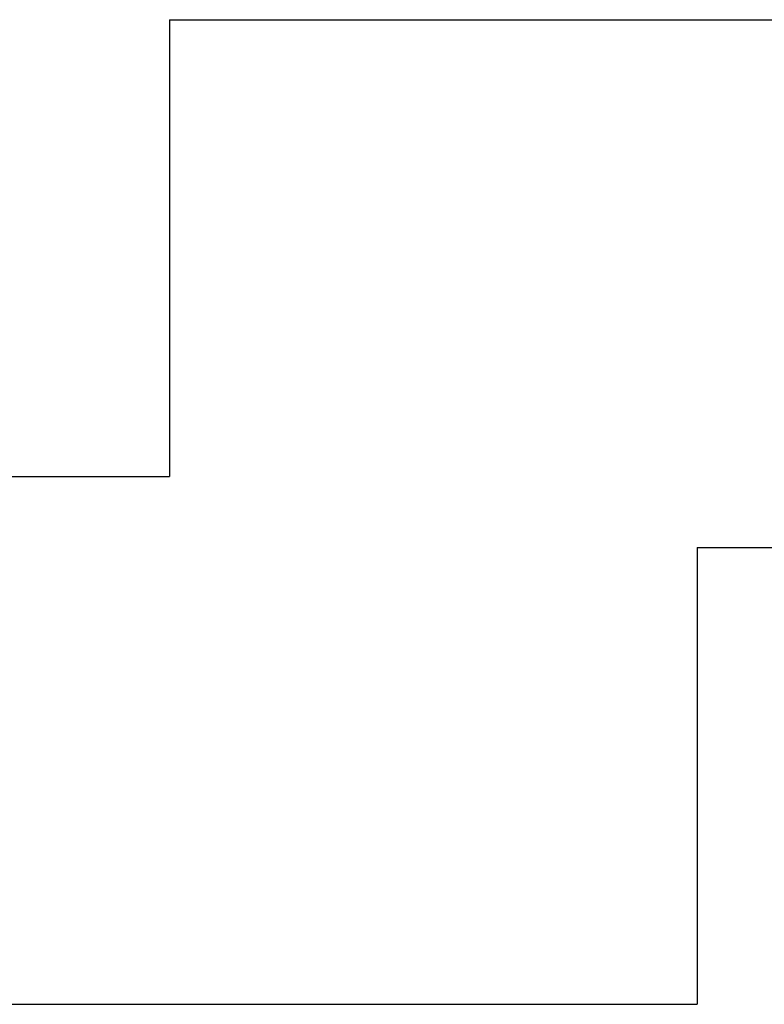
# Model space of a CAD drawing. Header units: millimetres. Extents: x -53858 to 733, y -20463 to 1307.
# Tile 32 of 256: x -52042 to -51969, y -15902 to -15805. Entities that reach past the tile are written whole.
import ezdxf

# ---------------------------------------------------------------- set-up
doc = ezdxf.new("R2010")
doc.units = ezdxf.units.MM
doc.layers.add('IS_PODKLAD', color=252, linetype='Continuous')
doc.layers.add('XREF_2024_11_27_RZUT_BASEN_CAD$0$_ściany', color=8, linetype='Continuous')

# ---------------------------------------------------------------- blocks, each defined once
blk = doc.blocks.new('XREF_2024_11_27_RZUT_BASEN_CAD')
at = {"layer": 'XREF_2024_11_27_RZUT_BASEN_CAD$0$_ściany'}
for p, q in [((-52027.444, -15804.93), (-51284.444, -15804.93)), ((-52027.444, -15804.93), (-52027.444, -15849.93)), ((-52498.444, -15849.93), (-52027.444, -15849.93)), ((-51975.444, -15856.93), (-51336.444, -15856.93)), ((-51975.444, -15856.93), (-51975.444, -15901.93)), ((-52519.983, -15901.93), (-51975.444, -15901.93))]:
    blk.add_line(p, q, dxfattribs=at)

msp = doc.modelspace()

# ---------------------------------------------------------------- block references
at = {"layer": 'IS_PODKLAD'}
msp.add_blockref('XREF_2024_11_27_RZUT_BASEN_CAD', (0, 0), dxfattribs=at)

doc.saveas('drawing.dxf')
